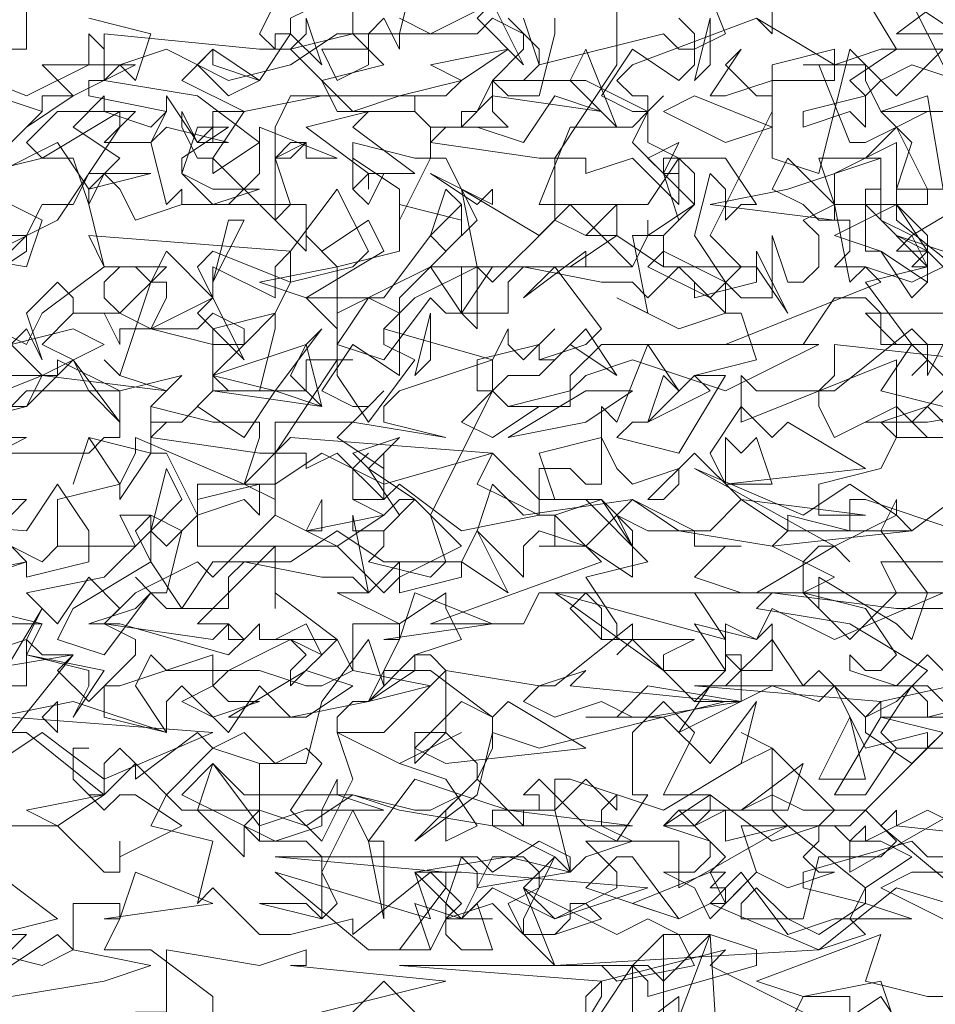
# Model space of a CAD drawing. Header units: millimetres. Extents: x 4234 to 4704, y 1542 to 2004.
# Tile 211 of 256: x 4453.51 to 4459.38, y 1946.09 to 1952.4. Entities that reach past the tile are written whole.
import ezdxf

# ---------------------------------------------------------------- set-up
doc = ezdxf.new("R2010")
doc.units = ezdxf.units.MM
doc.linetypes.add('DASHED', pattern=[19.05, 12.7, -6.35])
doc.layers.add('BOD', color=40, linetype='Continuous')
doc.layers.add('DIMENSIONS', color=7, linetype='Continuous')

# ---------------------------------------------------------------- blocks, each defined once
blk = doc.blocks.new('A$Cf9015526')
at = {"color": 116, "lineweight": 0, "true_color": 0x136734}
for points in [[(2.1097, 0.8217), (1.8876, 0.8883), (1.7766, 0.7995), (1.3991, 0.7773), (1.3102, 0.8661), (1.2436, 0.8439), (1.2658, 0.8661), (1.2214, 0.9105), (1.1104, 0.8217), (1.1104, 0.8439), (1.0215, 0.8217), (0.9771, 0.8217), (0.9105, 0.8883), (0.8883, 0.8661), (0.9105, 0.9549), (0.8217, 0.9771), (0.8439, 1.0215), (0.9105, 1.0882), (0.8883, 1.1104), (0.7995, 1.0437), (0.7995, 1.0659), (0.7773, 1.0882), (0.755, 1.0659), (0.755, 1.0215), (0.644, 1.1104), (0.6218, 1.1104), (0.7106, 1.2214), (0.5774, 1.1992)], [(0.5552, 1.5545), (0.644, 1.5767), (0.6662, 1.6211), (0.5552, 1.6211)], [(1.9986, 1.8876), (1.9098, 1.8876), (1.8876, 1.8876), (1.8876, 1.9542), (1.7988, 1.9098), (1.7988, 1.8654), (1.8876, 1.8654), (1.7988, 1.821), (1.8654, 1.7988), (1.9098, 1.7322), (1.932, 1.7544), (1.932, 1.7988), (1.8876, 1.821), (1.9542, 1.7988)], [(2.0875, 1.71), (1.8654, 1.71), (1.8432, 1.71), (1.8876, 1.6655), (1.9986, 1.6655)], [(2.0209, 1.5545), (1.932, 1.6433), (1.9098, 1.6211), (1.932, 1.6433), (1.932, 1.6655), (1.9098, 1.6877), (1.7988, 1.5989), (1.7766, 1.5989), (1.7766, 1.5767), (1.7988, 1.5323), (1.8876, 1.5767), (1.932, 1.5323), (1.9764, 1.5323)], [(1.9764, 1.3991), (1.8432, 1.4435), (1.821, 1.4435), (1.821, 1.3991), (1.7322, 1.4213), (1.7322, 1.3991), (1.71, 1.3768), (1.7988, 1.3324), (1.7544, 1.3102), (1.821, 1.2436), (1.8876, 1.3102), (1.8654, 1.3546), (1.9764, 1.3546)], [(2.0653, 1.1992), (1.8654, 1.1548), (1.8432, 1.1326), (1.8432, 1.1104), (1.9098, 1.0659), (1.9764, 1.1326)], [(1.9986, 0.9327), (1.932, 0.9327), (1.9098, 0.9549), (1.7544, 0.9105), (1.7544, 0.8883), (1.8432, 0.8661), (1.7766, 0.8217), (1.7322, 0.8439), (1.6877, 0.8439), (1.6655, 0.8439), (1.6655, 0.8661), (1.6877, 0.8883), (1.7322, 0.8439), (1.7544, 0.8439), (1.7766, 0.9327), (1.8654, 0.9327), (1.8876, 0.9549), (1.8432, 0.9993), (1.821, 0.9771), (1.7766, 0.9771), (1.7988, 0.9993), (1.71, 1.0882), (1.71, 0.9993), (1.7322, 0.9771), (1.6433, 0.9549), (1.6433, 0.9993), (1.5989, 0.9771), (1.5767, 0.9993), (1.5989, 0.9771), (1.6211, 0.9993), (1.6211, 1.0215), (1.5545, 1.0215), (1.5989, 1.1104), (1.5545, 1.1548), (1.5101, 1.1104), (1.5101, 1.0215), (1.5323, 1.0215), (1.4879, 0.9549), (1.4435, 0.9771), (1.3768, 1.0437), (1.3546, 1.0215), (1.3768, 1.0215), (1.3768, 0.9993), (1.3546, 0.9993), (1.3546, 0.9771), (1.288, 1.0437), (1.3102, 1.0882), (1.3102, 1.1326), (1.2214, 1.1992), (1.1548, 1.1992), (1.177, 1.2436), (1.177, 1.2658), (1.1104, 1.2658), (1.1104, 1.1992), (1.0882, 1.2436), (1.0215, 1.177), (1.0215, 1.1992), (1.0437, 1.2214), (1.0215, 1.2436), (0.9993, 1.2436), (1.0882, 1.2436), (0.9993, 1.3102), (0.9993, 1.288), (0.9993, 1.3546), (0.9993, 1.3768), (0.8883, 1.2658), (0.9327, 1.2658), (0.9549, 1.2436), (0.9327, 1.2214), (0.7773, 1.2658), (0.755, 1.2658), (0.7328, 1.2658), (0.7995, 1.288), (0.8217, 1.3102), (0.7995, 1.3324), (0.8217, 1.3102), (0.8439, 1.3102), (0.8661, 1.3991), (0.8217, 1.4213), (0.7773, 1.4213), (0.7995, 1.3768), (0.6884, 1.3768), (0.6662, 1.3546), (0.6218, 1.3768), (0.6662, 1.3546), (0.6884, 1.3768), (0.6884, 1.4435), (0.7773, 1.4657), (0.7995, 1.5101), (0.7995, 1.5323), (0.9549, 1.4657), (0.9771, 1.5323), (0.9771, 1.5545), (0.9549, 1.5545), (0.9327, 1.5545), (0.9105, 1.5545), (0.8217, 1.5767), (0.8439, 1.5989), (0.7773, 1.6211), (0.755, 1.6433), (0.7773, 1.6211), (0.8217, 1.7544), (0.8439, 1.7544), (0.8439, 1.7322), (0.8217, 1.6877), (0.9105, 1.6655), (0.9105, 1.6877), (0.9993, 1.71), (0.9549, 1.6655), (0.9327, 1.6655), (0.9105, 1.6655), (0.9105, 1.5989), (1.0437, 1.5989), (1.0437, 1.6433), (1.0659, 1.6433), (1.1104, 1.6433), (1.0882, 1.6433), (1.0882, 1.6211), (1.1326, 1.5545), (1.1992, 1.6433), (1.1548, 1.6655), (1.1548, 1.6877), (1.177, 1.71), (1.1326, 1.7322), (1.0882, 1.6655), (1.0882, 1.6877), (1.0437, 1.7322), (1.1548, 1.7322), (1.2214, 1.821), (1.2436, 1.7988), (1.288, 1.8432), (1.2436, 1.932), (1.2214, 1.932), (1.177, 1.8432), (1.177, 1.8876), (1.1104, 1.932), (1.1104, 1.8876), (1.1104, 1.9542), (1.1992, 1.932), (1.2214, 1.932), (1.2214, 1.9764), (1.1992, 1.9986), (1.2214, 1.9764), (1.2658, 1.9764), (1.2436, 1.9764), (1.2214, 1.9542), (1.3768, 1.932), (1.3991, 1.932), (1.4879, 2.0653), (1.4879, 2.1985)], [(1.71, 2.1985), (1.71, 2.1097), (1.6877, 2.1319)], [(1.5767, 2.1319), (1.5989, 2.1097), (1.5989, 2.0653), (1.5767, 2.0431), (1.5101, 2.0875), (1.4657, 2.0209), (1.5101, 1.9986), (1.5323, 1.9986), (1.5545, 2.0209), (1.5323, 1.9986), (1.5101, 1.9542), (1.5545, 1.9098), (1.5767, 1.9098), (1.5545, 1.9098), (1.5545, 1.932), (1.5767, 1.932), (1.5767, 1.8654), (1.5101, 1.932), (1.4435, 1.9098), (1.4435, 1.932), (1.4213, 1.932), (1.3991, 1.932), (1.3991, 1.8432), (1.4435, 1.821), (1.4879, 1.8654), (1.4879, 1.821), (1.4657, 1.821), (1.4435, 1.821), (1.3991, 1.8432), (1.3102, 1.7544), (1.288, 1.7766), (1.1992, 1.7322), (1.1548, 1.6877), (1.3102, 1.6433), (1.3324, 1.6877), (1.3324, 1.6655), (1.3546, 1.6433), (1.3991, 1.6877), (1.3768, 1.6655), (1.3768, 1.6433), (1.3991, 1.6433), (1.4435, 1.6877), (1.4879, 1.6211), (1.4213, 1.6655), (1.3768, 1.6211), (1.3324, 1.6211), (1.3102, 1.5989), (1.3324, 1.5767), (1.3768, 1.5767), (1.3102, 1.5323), (1.2658, 1.5545), (1.3102, 1.5989), (1.3102, 1.6433), (1.177, 1.5989), (1.1548, 1.5767), (1.1548, 1.5545), (1.2436, 1.5323), (1.1104, 1.5545), (0.9993, 1.5545), (0.9993, 1.4435), (0.9549, 1.4657), (0.8883, 1.4657), (0.8883, 1.3768), (1.0882, 1.3768), (1.1548, 1.3102), (1.177, 1.3324), (1.177, 1.3546), (1.177, 1.3324), (1.2658, 1.3768), (1.1992, 1.4435), (1.177, 1.4435), (1.1548, 1.4213), (1.1104, 1.4435), (1.1104, 1.4879), (1.1326, 1.5101), (1.1104, 1.4879), (1.1104, 1.4435), (1.1326, 1.4435), (1.1548, 1.4435), (1.177, 1.4657), (1.2658, 1.3991), (1.3768, 1.4213), (1.3768, 1.4879), (1.4213, 1.4879), (1.4435, 1.4657), (1.4657, 1.4657), (1.4657, 1.5767), (1.4879, 1.5545), (1.5323, 1.6655), (1.5767, 1.5989), (1.5545, 1.6211), (1.5323, 1.5545), (1.5101, 1.5545), (1.4879, 1.5323), (1.5767, 1.5101), (1.6433, 1.6211), (1.6211, 1.6211), (1.5989, 1.6211), (1.6877, 1.6433), (1.6655, 1.71), (1.6433, 1.71), (1.5767, 1.6877), (1.4879, 1.7322), (1.5323, 1.71), (1.5101, 1.821), (1.5545, 1.821), (1.5545, 1.7988), (1.5323, 1.7766), (1.6211, 1.7322), (1.6655, 1.7766), (1.6211, 1.821), (1.71, 1.9986), (1.71, 2.0209), (1.71, 2.0653), (1.7988, 2.0875), (1.7988, 2.0653), (1.8654, 2.0875), (1.8876, 2.0875), (1.821, 2.1985)], [(1.9764, 2.1763), (1.8876, 2.1097), (1.9764, 2.1097), (1.9986, 2.1319)], [(1.9542, 2.0875), (1.932, 2.0653), (1.8876, 2.0209), (1.821, 2.0875), (1.7766, 1.9098), (1.71, 1.932), (1.71, 2.0431), (1.6433, 2.0209), (1.6211, 2.0209), (1.6655, 2.0875), (1.6433, 2.0653), (1.6877, 2.0209), (1.71, 2.0209), (1.71, 2.0431), (1.7988, 2.0431), (1.7988, 2.0653), (1.6877, 2.1319), (1.5101, 2.0653), (1.4879, 2.0431), (1.5101, 2.0209), (1.5323, 2.0209), (1.5323, 1.9542), (1.5767, 1.932), (1.6433, 1.932), (1.6877, 1.8654), (1.6655, 1.8654), (1.6433, 1.8432), (1.6433, 1.8876), (1.6211, 1.9098), (1.5989, 1.821), (1.6433, 1.7544), (1.6655, 1.7322), (1.71, 1.7322), (1.71, 1.821), (1.7322, 1.7544), (1.7544, 1.7544), (1.7766, 1.7766), (1.7766, 1.821), (1.7544, 1.8432), (1.7988, 1.8654), (1.821, 1.7544), (1.8432, 1.7766), (1.9098, 1.7544), (1.9542, 1.7766), (1.932, 1.7988), (1.8876, 1.7988), (1.9098, 1.821), (1.8654, 1.8432), (1.8654, 1.932), (1.8432, 1.932), (1.8876, 1.9764), (1.8654, 1.9986), (1.9542, 1.9986), (1.932, 1.9986), (1.8876, 1.9764), (1.9098, 1.9542), (1.8876, 1.8876), (1.8876, 1.8432), (1.9986, 1.7544)], [(1.9542, 1.6655), (1.932, 1.6211), (1.932, 1.6433), (1.9098, 1.6655), (1.8654, 1.5989), (1.9542, 1.5767)], [(1.9764, 1.5323), (1.932, 1.5767), (1.8654, 1.5545), (1.8876, 1.5323), (1.8654, 1.4879), (1.7766, 1.4657), (1.7766, 1.4435), (1.7766, 1.4213), (1.8432, 1.4213), (1.6655, 1.4435), (1.5989, 1.5101), (1.5323, 1.4435), (1.5545, 1.4435), (1.5767, 1.4657), (1.5767, 1.4879), (1.5101, 1.4657), (1.4879, 1.4879), (1.4657, 1.5323), (1.3768, 1.5101), (1.3991, 1.4435), (1.4657, 1.4435), (1.3991, 1.4213), (1.4435, 1.3768), (1.5101, 1.3324), (1.5101, 1.3768), (1.4879, 1.4213), (1.5323, 1.3991), (1.5989, 1.3991), (1.5989, 1.3768), (1.6655, 1.3768), (1.6433, 1.3768), (1.5989, 1.3324), (1.6655, 1.3102), (1.4435, 1.3102), (1.4213, 1.288), (1.4657, 1.2436), (1.5989, 1.2436), (1.5545, 1.2214), (1.5545, 1.1992), (1.5989, 1.1548), (1.6433, 1.1992), (1.6433, 1.2214), (1.6655, 1.2214), (1.6655, 1.1548), (1.5989, 1.1548), (1.5101, 1.2436), (1.4879, 1.2214), (1.5101, 1.2436), (1.5101, 1.2658), (1.3991, 1.177), (1.3768, 1.177), (1.3546, 1.1548), (1.3991, 1.1326), (1.4657, 1.1548), (1.5101, 1.1326), (1.5545, 1.1326), (1.6211, 1.0659), (1.6877, 1.1548), (1.6655, 1.0659), (1.5545, 0.9993), (1.4213, 1.0437), (1.3991, 1.0437), (1.3991, 0.9993), (1.3102, 0.9993), (1.3102, 0.9771), (1.3991, 0.9327), (1.3546, 0.8883), (1.3991, 0.8439), (1.4879, 0.8883), (1.4879, 0.9105), (1.4435, 0.9549), (1.5767, 0.9549), (1.5767, 0.9105), (1.5767, 0.8883), (1.7322, 0.9771), (1.8432, 0.8883), (1.9098, 0.9327), (1.8654, 0.9549), (1.8432, 0.9549), (1.821, 0.9549), (1.8432, 0.9771), (1.8432, 0.9549), (1.932, 0.9993), (2.0209, 0.9549)], [(1.9542, 1.0882), (1.932, 1.0882), (1.9542, 1.1104), (1.8654, 1.1326), (2.0209, 1.1326), (1.932, 1.2214), (1.8876, 1.177), (1.821, 1.1992), (1.821, 1.2214), (1.8432, 1.1992), (1.8654, 1.1992), (1.8876, 1.2214), (1.8432, 1.288), (1.7544, 1.3102), (1.71, 1.3102), (1.6877, 1.3102), (1.7988, 1.3768), (1.821, 1.3546), (1.7988, 1.3768), (1.7766, 1.3768), (1.7544, 1.3546), (1.7544, 1.3102), (1.7766, 1.288), (1.7766, 1.3102), (1.7766, 1.3324), (1.8876, 1.2658), (1.9098, 1.2436), (1.932, 1.3102), (1.8654, 1.3991), (1.8876, 1.4435), (1.8876, 1.4213), (1.9098, 1.3991), (1.9986, 1.4657)], [(1.8876, 0.6884), (1.8654, 0.755), (1.7544, 0.7328), (1.7322, 0.6884)], [(1.7544, 0.7106), (1.6211, 0.7773), (1.6433, 0.7995), (1.4657, 0.755), (1.4435, 0.7328), (1.4435, 0.7106)], [(1.4879, 0.6662), (1.5767, 0.7328), (1.5767, 0.7106)], [(1.1992, 0.7106), (1.1548, 0.755), (1.1104, 0.7106)], [(0.9105, 0.6884), (0.9105, 0.7328), (0.8217, 0.7995), (0.755, 0.7995), (0.7773, 0.8439), (0.7773, 0.8661), (0.7106, 0.8661), (0.7106, 0.7995), (0.6884, 0.8217), (0.6218, 0.7773)], [(0.6218, 0.7995), (0.644, 0.8217), (0.6218, 0.8217)], [(0.5996, 0.8217), (0.6884, 0.8439), (0.5996, 0.9105)], [(0.533, 1.177), (0.644, 1.177), (0.644, 1.2436), (0.6662, 1.2214), (0.7106, 1.2214), (0.6884, 1.1992), (0.7328, 1.1548), (0.7995, 1.2214), (0.7995, 1.2436), (0.755, 1.2658), (0.7773, 1.288), (0.7328, 1.3324), (0.6884, 1.2658), (0.644, 1.3102), (0.755, 1.3324), (0.8217, 1.3991), (0.8439, 1.3768), (0.8883, 1.4213), (0.8439, 1.5101), (0.8217, 1.5101), (0.7773, 1.4435), (0.7773, 1.4657), (0.7328, 1.5323), (0.7106, 1.4657), (0.7328, 1.5323), (0.8217, 1.5101), (0.8217, 1.5545), (0.8217, 1.5767), (0.8217, 1.5545), (0.8661, 1.5545), (0.8439, 1.5545), (0.8217, 1.5323), (0.9771, 1.5101), (0.9993, 1.5101), (1.0882, 1.6433), (1.0882, 1.7766), (1.177, 1.7988), (1.177, 1.8654), (1.2658, 1.8432), (1.2658, 1.8654), (1.2658, 1.821), (1.2214, 1.7766), (1.288, 1.7766), (1.288, 1.6877), (1.2658, 1.71), (1.2658, 1.7766), (1.2436, 1.7766), (1.2214, 1.7766), (1.177, 1.7322), (1.177, 1.71), (1.177, 1.6877), (1.177, 1.6433), (1.177, 1.6211), (1.1104, 1.6655), (1.0659, 1.5989), (1.1104, 1.5767), (1.1326, 1.5767), (1.1548, 1.5989), (1.1326, 1.5767), (1.0882, 1.5323), (1.1548, 1.4879), (1.1548, 1.5101), (1.1548, 1.4435), (1.0882, 1.5101), (1.0437, 1.4879), (1.0437, 1.5101), (1.0215, 1.5101), (0.9993, 1.5101), (0.9993, 1.4213), (1.0437, 1.3991), (1.0659, 1.4435), (1.0659, 1.4213), (1.0659, 1.3991), (1.0437, 1.3991), (0.9993, 1.4213), (0.9105, 1.3324), (0.8883, 1.3546), (0.7995, 1.3102), (0.755, 1.2658), (0.9105, 1.2436), (0.9327, 1.2658), (0.9327, 1.2436), (0.9549, 1.2436), (0.9771, 1.2658), (0.9771, 1.2436), (0.9993, 1.2436), (1.0437, 1.2658), (1.0659, 1.2214), (1.0215, 1.2436), (0.9771, 1.2214), (0.9327, 1.1992), (0.9105, 1.177), (0.9327, 1.1548), (0.9771, 1.1548), (0.9105, 1.1326), (0.8661, 1.1548), (0.9105, 1.177), (0.9105, 1.2214), (0.7773, 1.177), (0.755, 1.177), (0.755, 1.1326), (0.8439, 1.1104), (0.7106, 1.1548), (0.5996, 1.1326)], [(0.4886, 0.9771), (0.6884, 0.9771), (0.755, 0.9105), (0.7773, 0.9105), (0.7773, 0.9549), (0.7773, 0.9327), (0.8661, 0.9771), (0.7995, 1.0215), (0.7773, 1.0215), (0.755, 0.9993), (0.7106, 1.0437), (0.7106, 1.0882), (0.7328, 1.0882), (0.7106, 1.0882), (0.7106, 1.0437), (0.7328, 1.0215), (0.755, 1.0215), (0.7995, 1.0659), (0.8661, 0.9993), (0.9771, 0.9993), (0.9771, 1.0659), (1.0215, 1.0659), (1.0437, 1.0659), (1.0659, 1.1548), (1.1326, 1.2436), (1.1548, 1.177), (1.1548, 1.1992), (1.1326, 1.1548), (1.1104, 1.1548), (1.0882, 1.1326), (1.0882, 1.1104), (1.1548, 1.1104), (1.2436, 1.1992), (1.2214, 1.2214), (1.1992, 1.2214), (1.2658, 1.2436), (1.2436, 1.288), (1.2436, 1.3102), (1.177, 1.2658), (1.0882, 1.3102), (1.1326, 1.3102), (1.1104, 1.4213), (1.1104, 1.3991), (1.1548, 1.3991), (1.1548, 1.3768), (1.1326, 1.3546), (1.2214, 1.3324), (1.2436, 1.3546), (1.2214, 1.4213), (1.3102, 1.5989), (1.288, 1.5989), (1.288, 1.6433), (1.3768, 1.6655), (1.3768, 1.6433), (1.4435, 1.6655), (1.4657, 1.6877), (1.3991, 1.7766), (1.3546, 1.7322), (1.4435, 1.7988), (1.4435, 1.7766), (1.5101, 1.7766), (1.5323, 1.821), (1.5323, 1.8432), (1.5323, 1.821), (1.5989, 1.8654), (1.5989, 1.9098), (1.5767, 1.932), (1.5323, 1.8654), (1.4879, 1.8654), (1.4657, 1.8654), (1.3768, 1.8654), (1.4213, 1.9764), (1.5101, 1.9764), (1.5323, 1.9986), (1.4435, 2.0431), (1.3324, 2.0431), (1.3102, 2.0431), (1.3102, 1.9986), (1.3324, 1.9764), (1.2658, 1.9764), (1.2658, 1.9986), (1.288, 1.9986), (1.3102, 2.0431), (1.3546, 2.0431), (1.3768, 2.0653), (1.3768, 2.0875), (1.3324, 2.1319)], [(1.3546, 2.1319), (1.3768, 2.0653), (1.5545, 2.1097), (1.5767, 2.0875), (1.5989, 2.0875), (1.6433, 2.1097), (1.5989, 2.2207)], [(1.177, 2.1319), (1.2214, 2.1097), (1.3102, 2.1541)], [(1.3991, 2.1319), (1.3991, 2.1097), (1.3768, 2.0209), (1.3324, 2.0209), (1.3102, 2.0431), (1.3546, 2.0875), (1.3546, 2.1097), (1.3102, 2.1319), (1.288, 2.1097), (1.177, 2.1097), (1.177, 2.0875), (1.1548, 2.1319), (1.1326, 2.1097), (1.1104, 2.1097), (1.1104, 2.1541)], [(1.0437, 2.1319), (1.0659, 2.0653), (1.0215, 2.1097), (0.9771, 2.0431), (0.9105, 2.0875), (0.8661, 2.0431), (0.9549, 1.9986), (1.0659, 2.0209), (1.2436, 2.0209), (1.2658, 2.0431), (1.177, 2.0209), (1.0215, 2.0209), (0.9993, 1.9764), (0.9993, 1.9542), (0.9993, 1.932), (1.0215, 1.932), (1.0437, 1.9542), (0.9993, 1.932), (0.9993, 1.8654), (0.9993, 1.8432), (0.9105, 1.932), (0.9105, 1.9098), (0.9771, 1.9542), (0.8883, 2.0209), (0.755, 2.0431), (0.7773, 2.0653), (0.7995, 2.0431), (0.8217, 2.1097), (0.7328, 2.1319)], [(1.1992, 2.1985), (1.177, 2.1097), (1.0882, 2.1097), (1.0215, 2.0653), (0.9327, 2.0431), (0.8439, 2.0875), (0.7773, 2.0653), (0.755, 2.0653), (0.755, 2.1097), (0.9771, 2.0875), (1.0215, 2.0875), (1.0437, 2.1097), (1.0437, 2.1319)], [(0.533, 2.0653), (0.644, 2.0209), (0.7328, 2.0653), (0.7328, 2.1097), (0.755, 2.0875), (0.755, 2.0431), (0.7328, 2.0431), (0.7328, 2.0209), (0.8439, 1.9986), (0.8217, 1.9764), (0.755, 1.9986), (0.6884, 1.9986), (0.644, 1.9542), (0.6662, 1.932), (0.5774, 1.9098)], [(0.6218, 1.9542), (0.6662, 1.9986), (0.533, 2.0431)], [(2.0209, 1.8876), (1.9098, 1.821), (1.932, 1.7766), (1.932, 1.7544), (1.8654, 1.7988), (1.8432, 1.7988), (1.8432, 1.8876), (1.8654, 1.8876), (1.8654, 1.8654), (1.932, 1.8654), (1.932, 1.8876), (1.8876, 1.9764), (1.8432, 1.9542), (1.821, 1.9542), (1.7766, 2.0653), (1.7544, 2.0653), (1.8432, 2.0653), (1.8432, 2.0431), (1.8654, 1.9986), (1.932, 2.0209), (1.9542, 1.8876)], [(0.5552, 1.5767), (0.6662, 1.6211), (0.8439, 1.5989), (0.8661, 1.6211), (0.7773, 1.5989), (0.644, 1.5989), (0.5996, 1.5545)], [(0.6218, 1.5323), (0.644, 1.5323), (0.5996, 1.5101)], [(0.5108, 1.7988), (0.644, 1.7766), (0.6662, 1.8432), (0.5774, 1.8876)], [(0.5996, 1.9098), (0.6884, 1.9542), (0.7328, 1.8876), (0.7773, 1.932), (0.7106, 1.9764), (0.755, 2.0209), (0.755, 1.9986), (0.7995, 1.9986), (0.755, 1.9542), (0.8217, 1.9542), (0.8439, 1.9986), (0.8439, 2.0209), (0.8883, 1.9542), (0.9105, 1.9764), (0.8883, 1.9542), (0.9327, 1.9542), (0.8439, 1.9764), (0.8217, 1.9542), (0.8439, 1.8654), (0.8661, 1.8876), (0.8661, 1.8654), (0.9327, 1.8654), (0.9771, 1.9098), (0.9771, 1.9764), (1.0882, 1.932), (1.0437, 1.932), (1.0437, 1.9542), (1.0215, 1.9542), (0.9993, 1.932), (1.0215, 1.8654), (1.0437, 1.8654), (1.0437, 1.7988), (0.9993, 1.8432), (1.0215, 1.8654), (0.8661, 1.8654), (0.7995, 1.8432), (0.7773, 1.8876), (0.755, 1.9098), (0.7328, 1.8654), (0.755, 1.7766), (0.8439, 1.7766), (0.7773, 1.71), (0.8217, 1.6877), (0.9105, 1.7322), (0.8883, 1.7766), (0.9105, 1.7988), (1.0215, 1.7544), (0.9993, 1.71), (0.9993, 1.6877), (0.9771, 1.5989), (0.9327, 1.5989), (0.9105, 1.6211), (0.9549, 1.6655), (0.9549, 1.6877), (0.9105, 1.71), (0.8883, 1.6877), (0.7773, 1.6877), (0.7773, 1.6655), (0.755, 1.71), (0.7328, 1.71), (0.7106, 1.71), (0.7106, 1.7322), (0.6884, 1.7544), (0.644, 1.71), (0.6662, 1.6433), (0.644, 1.6877), (0.5774, 1.6211)], [(0.5996, 1.5767), (0.644, 1.5767), (0.6884, 1.6211), (0.5552, 1.6211)], [(0.5108, 1.7322), (0.644, 1.6655), (0.6662, 1.71), (0.755, 1.7766), (0.7328, 1.821), (1.0215, 1.7988), (1.0882, 1.8876), (1.1326, 1.7988), (1.1104, 1.7766), (1.0215, 1.7544), (1.0215, 1.7766), (1.0215, 1.7988), (0.9993, 1.7766), (0.9993, 1.7322), (0.9105, 1.7766), (0.9105, 1.7544), (0.9105, 1.7322), (0.8439, 1.7988), (0.8217, 1.7544), (0.7995, 1.7766), (0.7773, 1.7766), (0.755, 1.7544), (0.755, 1.7322), (0.7773, 1.71), (0.7106, 1.71), (0.6662, 1.6655), (0.7106, 1.6433), (0.7773, 1.5545), (0.7773, 1.5323), (0.755, 1.5323), (0.7328, 1.5101), (0.533, 1.5101)], [(0.3553, 1.4213), (0.644, 1.3991), (0.6884, 1.4657), (0.7328, 1.3991), (0.7328, 1.3546), (0.644, 1.3324), (0.644, 1.3546), (0.6218, 1.3768)], [(1.9764, 0.9993), (1.821, 0.9105), (1.821, 0.9549), (1.7988, 0.9771), (1.6655, 0.9771), (1.6877, 0.9105), (1.6433, 0.8661), (1.6211, 0.9105), (1.6433, 0.9327), (1.5989, 0.9771), (1.5545, 0.9771), (1.5767, 0.9993), (1.6655, 0.9993), (1.71, 1.0215), (1.7544, 0.9993), (1.8432, 0.9993), (1.932, 1.0882), (1.932, 1.1104), (1.8432, 1.0882), (1.7988, 1.177), (1.7766, 1.1548), (1.71, 1.177), (1.5767, 1.1104), (1.6211, 1.177), (1.6433, 1.177), (1.71, 1.2436), (1.7544, 1.177), (1.7766, 1.1992), (1.8432, 1.1326), (1.8876, 1.1548), (1.932, 1.1992), (1.821, 1.2658), (1.6877, 1.288), (1.71, 1.3102), (1.8876, 1.288), (1.9764, 1.288)], [(1.9098, 0.6662), (1.8654, 0.7328), (1.7988, 0.6884)], [(1.821, 0.7106), (1.821, 0.7328), (1.7544, 0.7328), (1.6877, 0.755), (1.8654, 0.8217), (1.8432, 0.755), (1.932, 0.7328), (1.9542, 0.7328), (1.9764, 0.6884), (2.0209, 0.7328), (2.1097, 0.7328), (2.0431, 0.7328), (2.0209, 0.7106)]]:
    blk.add_lwpolyline(points, dxfattribs=at)
for points in [[(0.644, 2.1985), (0.644, 2.1097), (0.644, 2.0875), (0.5996, 2.0875), (0.5774, 2.1541), (0.5996, 2.1319), (0.644, 2.1985), (0.6884, 2.1985)], [(1.0437, 2.1763), (1.0659, 2.1763), (1.0659, 2.1541), (1.0215, 2.1319), (1.0215, 2.1097), (0.9993, 2.1097), (0.9993, 2.0875), (0.9771, 2.1097), (0.9993, 2.1541), (0.9549, 2.1763), (0.9993, 2.1541), (0.9993, 2.1985), (0.9993, 2.1763)], [(1.288, 2.1319), (1.3102, 2.1541), (1.3546, 2.0653)], [(2.0431, 2.0653), (1.9098, 2.1541), (1.9542, 2.0653)], [(1.6211, 2.0653), (1.5989, 2.0431), (1.6211, 2.1319)], [(1.0659, 2.0431), (1.0215, 2.0875), (1.1104, 2.1097), (1.1548, 2.0653)], [(1.1326, 2.0875), (1.1326, 2.0653), (1.0882, 2.0431), (1.0659, 2.0875), (1.1326, 2.0875), (1.1326, 2.1097)], [(0.9771, 2.0431), (0.9327, 2.0209), (0.8883, 2.0653), (0.9105, 2.0875), (0.9105, 2.0653)], [(1.2658, 2.0431), (1.2214, 2.0653), (1.3324, 2.0875)], [(1.4213, 2.0431), (1.4435, 2.0875), (1.4879, 1.9764)], [(2.0431, 2.0209), (1.9098, 2.0653), (1.8654, 2.0431), (1.8432, 2.0209), (1.8432, 1.9764), (1.821, 1.9986), (1.7544, 1.9764), (1.7544, 1.9986), (1.8432, 2.0209), (1.821, 2.0431), (1.8876, 2.0875), (2.1985, 2.0875)], [(0.7106, 2.0209), (0.644, 1.9764), (0.6662, 1.9986), (0.6662, 2.0209), (0.7106, 2.0209), (0.6662, 2.0653), (0.7995, 2.0653)], [(1.177, 2.0209), (1.1992, 2.0209), (1.1992, 1.9986), (1.0882, 1.9986), (1.0659, 2.0431), (1.1104, 1.9986)], [(1.3991, 2.0209), (1.3546, 1.9542), (1.288, 1.9764), (1.2658, 1.9764), (1.3102, 2.0209), (1.4657, 1.9986)], [(1.6433, 1.9542), (1.5545, 1.9986), (1.5989, 2.0209), (1.71, 1.9764)], [(0.7328, 1.9098), (0.8217, 1.9098), (0.7328, 1.8876), (0.7328, 1.8654), (0.7106, 1.932), (0.6662, 1.932), (0.7773, 1.9986), (0.7773, 1.9764)], [(0.9105, 1.9542), (0.9105, 1.9986), (0.9327, 1.9986), (0.9549, 1.9986), (0.9105, 1.932), (0.8883, 1.932), (0.8661, 1.9764), (0.8661, 1.9986), (0.8883, 1.9542)], [(1.1992, 1.9098), (1.1326, 1.9098), (1.1326, 1.8876), (1.1326, 1.9098), (1.0437, 1.9764), (1.1326, 1.9986), (1.1104, 1.9764)], [(0.8661, 1.932), (0.8661, 1.9098), (0.9105, 1.8876), (0.9771, 1.8876), (0.9105, 1.8654), (0.8661, 1.9098), (0.8883, 1.9764), (0.9327, 1.9764)], [(1.5989, 1.8654), (1.5545, 1.821), (1.5767, 1.8432), (1.5545, 1.9098), (1.5323, 1.932), (1.5767, 1.9542), (1.5545, 1.9098)], [(1.7988, 1.8432), (1.6211, 1.8654), (1.7322, 1.8876), (1.8654, 1.932), (1.7766, 1.932), (1.7988, 1.8654)], [(1.8432, 1.8654), (1.932, 1.7766), (1.8432, 1.7544), (1.9098, 1.6655), (1.8654, 1.6655), (1.8654, 1.71), (1.8432, 1.7322), (1.7988, 1.7322), (1.7544, 1.6655), (1.6433, 1.6655), (1.8654, 1.7544), (1.8432, 1.7766), (1.7988, 1.7766), (1.821, 1.7988), (1.821, 1.8432), (1.7766, 1.8432), (1.7544, 1.8654), (1.71, 1.8876), (1.7322, 1.932), (1.7988, 1.8654)], [(0.5996, 1.7988), (0.6218, 1.7544), (0.5108, 1.821), (0.5108, 1.8432), (0.533, 1.8876), (0.5996, 1.821), (0.644, 1.821), (0.6662, 1.8654), (0.7106, 1.8654), (0.7328, 1.9098), (0.6884, 1.8432)], [(1.1326, 1.8654), (1.1104, 1.8876), (1.1326, 1.9098), (1.1548, 1.9098)], [(1.3102, 1.8876), (1.3102, 1.8654), (1.2214, 1.9098), (1.288, 1.8654)], [(1.2214, 1.821), (1.2436, 1.8876), (1.2658, 1.8654)], [(1.4213, 1.8654), (1.4657, 1.821), (1.5101, 1.7766), (1.3768, 1.7766), (1.3546, 1.7766), (1.288, 1.7766), (1.2658, 1.8876), (1.3768, 1.821)], [(1.932, 1.7766), (1.9098, 1.7766), (1.932, 1.7988), (1.8876, 1.8654), (1.932, 1.821)], [(0.9105, 1.7544), (0.9327, 1.8432), (0.9549, 1.8432)], [(1.0437, 1.7322), (0.9771, 1.7544), (1.0882, 1.7766), (1.0437, 1.821), (1.0659, 1.7988), (1.1326, 1.8432), (1.1548, 1.7988)], [(0.5774, 1.7544), (0.644, 1.821), (0.644, 1.7988)], [(1.6877, 1.7766), (1.6877, 1.7544), (1.5989, 1.7322), (1.5989, 1.7544), (1.5767, 1.7766), (1.5323, 1.7322), (1.5101, 1.7544), (1.4657, 1.7544), (1.3546, 1.7766), (1.3324, 1.7544), (1.3324, 1.71), (1.2436, 1.71), (1.2214, 1.7322), (1.1548, 1.6433), (1.0882, 1.6655), (1.0882, 1.71), (1.2214, 1.7766), (1.2658, 1.71), (1.3102, 1.7766), (1.4213, 1.7766), (1.4879, 1.821), (1.5545, 1.7766)], [(1.6433, 1.71), (1.5989, 1.7544), (1.5767, 1.7766), (1.5545, 1.7766), (1.5545, 1.7988), (1.6433, 1.7544)], [(1.6877, 1.7766), (1.6877, 1.7988), (1.7322, 1.71)], [(0.8883, 1.71), (0.9105, 1.7322), (0.9549, 1.6433)], [(1.2214, 1.6433), (1.1992, 1.6211), (1.2214, 1.71)], [(1.9986, 1.5989), (2.0209, 1.5767), (1.9986, 1.5545), (2.0875, 1.4657), (1.9986, 1.4213), (2.0431, 1.4657), (1.9542, 1.5323), (1.8876, 1.5323), (1.8876, 1.6433), (1.6655, 1.5545), (1.6655, 1.5767), (1.6655, 1.5989), (1.6655, 1.6211), (1.6877, 1.5989), (1.7766, 1.5989), (1.7988, 1.6211), (1.7988, 1.6655), (1.9986, 1.6433), (2.0653, 1.71), (2.0875, 1.6877)], [(0.6662, 1.6211), (0.6218, 1.6655), (0.7106, 1.6877), (0.755, 1.6655)], [(0.9105, 1.6211), (1.0437, 1.6655), (1.0659, 1.6877), (0.9993, 1.5989)], [(1.0215, 1.6211), (1.0437, 1.6655), (1.0659, 1.5767)], [(1.6433, 1.5989), (1.5101, 1.6433), (1.4435, 1.6211), (1.4213, 1.5989), (1.4213, 1.5767), (1.3324, 1.5767), (1.4213, 1.5989), (1.4213, 1.6211), (1.4657, 1.6655), (1.7766, 1.6655)], [(0.7773, 1.5545), (0.7328, 1.5989), (0.7106, 1.6433), (0.6884, 1.6211), (0.6884, 1.6433), (0.7773, 1.5989)], [(1.5323, 1.5545), (1.5989, 1.6211), (1.6211, 1.5989)], [(0.9993, 1.5989), (0.9549, 1.5323), (0.8883, 1.5767), (0.8661, 1.5545), (0.9105, 1.5989), (1.0659, 1.5767)], [(1.4435, 1.5545), (1.3324, 1.5323), (1.4435, 1.5989), (1.5101, 1.5989)], [(1.932, 1.5545), (1.8432, 1.5545), (1.9098, 1.5545), (1.9542, 1.5989), (2.0653, 1.5767)], [(1.7322, 1.5545), (1.8432, 1.4879), (1.6433, 1.4657), (1.6211, 1.5101), (1.6655, 1.5767), (1.71, 1.5323)], [(1.1548, 1.4657), (1.0659, 1.5101), (0.9993, 1.4657), (0.9771, 1.4657), (0.9771, 1.4213), (0.9549, 1.4435), (0.8883, 1.4213), (0.8883, 1.4435), (0.9771, 1.4657), (0.9549, 1.4657), (1.0215, 1.5323), (1.3102, 1.5101)], [(1.1992, 1.4435), (1.1548, 1.3991), (1.177, 1.4213), (1.1326, 1.4879), (1.1104, 1.5101), (1.177, 1.5323), (1.1326, 1.4879)], [(1.6877, 1.5323), (1.71, 1.4657), (1.6433, 1.4657), (1.6433, 1.4879), (1.6433, 1.5323), (1.6655, 1.5101)], [(1.4435, 1.4435), (1.5323, 1.3546), (1.4435, 1.3324), (1.4879, 1.2658), (1.4879, 1.2436), (1.4657, 1.2436), (1.4657, 1.288), (1.4435, 1.3102), (1.3768, 1.3102), (1.3546, 1.2658), (1.2214, 1.2658), (1.4657, 1.3546), (1.4435, 1.3768), (1.3768, 1.3768), (1.3991, 1.3768), (1.3991, 1.4213), (1.3768, 1.4213), (1.3324, 1.4435), (1.288, 1.4657), (1.3102, 1.5101), (1.3768, 1.4435)], [(0.8217, 1.3991), (0.8439, 1.4879), (0.8661, 1.4435)], [(1.7988, 1.3768), (1.5989, 1.4879), (1.7544, 1.4213), (1.821, 1.4657), (1.8876, 1.4213)], [(0.644, 1.4435), (0.6218, 1.4213), (0.6218, 1.4435), (0.5996, 1.4435), (0.5996, 1.3991), (0.5774, 1.4213), (0.5108, 1.3546), (0.533, 1.3324), (0.644, 1.3546), (0.5108, 1.3102), (0.5108, 1.4213), (0.5108, 1.3991), (0.5108, 1.3768), (0.5108, 1.3546), (0.5774, 1.4657), (0.6218, 1.4435)], [(1.5101, 1.4435), (1.5989, 1.3991), (1.6211, 1.3991), (1.6655, 1.4435), (1.7322, 1.3991), (1.9098, 1.3991), (1.71, 1.3768), (1.5767, 1.3991), (1.5101, 1.4435), (1.4435, 1.3768), (1.3768, 1.3991), (1.3546, 1.3768), (1.3546, 1.3324), (1.288, 1.3991), (1.3102, 1.4657), (1.3546, 1.4213)], [(1.5101, 1.3546), (1.5101, 1.3768), (1.4657, 1.4435), (1.5101, 1.3991)], [(0.8217, 1.3546), (0.7995, 1.3991), (0.8217, 1.4213)], [(1.0882, 1.3768), (1.0437, 1.3991), (1.1548, 1.4213)], [(1.2658, 1.3546), (1.2658, 1.3324), (1.177, 1.3102), (1.177, 1.3324), (1.177, 1.3546), (1.1326, 1.3102), (1.1104, 1.3324), (1.0659, 1.3324), (0.9549, 1.3546), (0.9327, 1.3324), (0.9327, 1.288), (0.8439, 1.288), (0.8217, 1.3102), (0.755, 1.2214), (0.6884, 1.2436), (0.7106, 1.288), (0.8217, 1.3546), (0.8661, 1.288), (0.9105, 1.3546), (1.0215, 1.3546), (1.0882, 1.3991), (1.1548, 1.3546)], [(1.2658, 1.3546), (1.288, 1.3991), (1.3324, 1.3102)], [(1.1548, 1.2436), (1.177, 1.2436), (1.1992, 1.3102), (1.3102, 1.2658)], [(1.7988, 1.2436), (1.71, 1.288), (1.6877, 1.2436), (1.5989, 1.2658), (1.6433, 1.1992), (1.6211, 1.1992), (1.5545, 1.1992), (1.3991, 1.3102), (1.6433, 1.2436), (1.5989, 1.3102), (1.6877, 1.3102), (1.9542, 1.3102)], [(0.5108, 1.1992), (0.644, 1.2436), (0.6662, 1.288), (0.5996, 1.177)], [(0.5774, 1.2658), (0.5774, 1.288), (0.6662, 1.2658)], [(0.755, 1.1992), (0.7106, 1.1326), (0.7328, 1.177), (0.7328, 1.1992), (0.644, 1.2214), (0.6662, 1.2658), (0.644, 1.2214)], [(1.71, 1.2658), (1.71, 1.1992), (1.6655, 1.1992), (1.6433, 1.2214), (1.6433, 1.2658), (1.6877, 1.2436)], [(0.9771, 1.1992), (1.0437, 1.177), (1.0659, 1.177), (1.1104, 1.1992), (1.2214, 1.177), (1.1326, 1.1548), (1.0215, 1.1326), (0.9771, 1.177), (0.9327, 1.1104), (0.8661, 1.177), (0.8439, 1.1548), (0.8439, 1.1104), (0.7995, 1.177), (0.8217, 1.2214), (0.8439, 1.1992)], [(1.1326, 1.1548), (1.1992, 1.2214), (1.1992, 1.1992)], [(2.1097, 1.177), (1.932, 1.1326), (1.932, 1.1548), (1.9098, 1.177), (1.8654, 1.1104), (1.8876, 1.0882), (1.9542, 1.0882), (1.8876, 1.0882), (1.8432, 1.0215), (1.7988, 1.0215), (1.8654, 1.1326), (1.8654, 1.1548), (1.5989, 1.177), (1.932, 1.177), (1.9542, 1.1548), (2.0431, 1.2214), (2.1097, 1.1992)], [(1.0437, 1.1326), (0.9327, 1.1326), (1.0437, 1.1992), (1.1104, 1.177)], [(1.4213, 1.177), (1.6433, 1.1548), (1.3768, 1.0882), (1.3102, 1.1104), (1.288, 1.0215), (1.1992, 0.9549), (1.288, 1.0437), (1.288, 1.0659), (1.2436, 1.1104), (1.1992, 1.0659), (1.1992, 1.1104), (1.2436, 1.1104), (1.2436, 1.1992), (1.3768, 1.177), (1.4435, 1.1992)], [(1.5323, 1.1326), (1.4435, 1.1326), (1.4879, 1.1326), (1.5323, 1.177), (1.6655, 1.1548)], [(0.6884, 1.1104), (0.6662, 1.1326), (0.6884, 1.1548)], [(1.3324, 1.1548), (1.4435, 1.0882), (1.2436, 1.0659), (1.1992, 1.0882), (1.2658, 1.1548), (1.3102, 1.1326)], [(0.755, 1.0437), (0.6662, 1.1104), (0.5996, 1.0659), (0.5774, 1.0437), (0.5774, 1.0215), (0.5774, 1.0437), (0.4886, 1.0215), (0.4886, 1.0437), (0.5774, 1.0437), (0.5774, 1.0659), (0.6218, 1.1326), (0.9105, 1.1104)], [(1.7766, 1.0437), (1.821, 1.1326), (1.8432, 1.0437)], [(1.0437, 1.0882), (1.0659, 1.0659), (1.0215, 0.9993), (1.0659, 0.9549), (1.1104, 1.0437), (1.0882, 1.1104), (1.177, 1.0659), (1.2658, 1.1104), (1.177, 1.0659), (1.2436, 1.0437), (1.288, 0.9771), (1.2436, 0.9549), (1.2436, 0.9993), (1.2658, 1.0215), (1.1992, 1.0437), (1.1326, 0.9549), (1.1548, 0.9549), (1.1548, 0.8439), (1.1326, 0.9549), (1.1104, 0.9993), (1.0659, 0.9105), (1.0882, 0.8661), (1.0659, 0.8439), (0.9771, 0.8661), (0.9993, 0.8661), (1.0437, 0.8661), (1.0659, 0.8439), (1.0659, 0.9327), (1.0437, 0.9549), (0.9771, 0.9549), (0.9549, 0.9771), (0.9771, 0.9549), (0.9771, 1.0659), (0.9105, 1.0882), (0.9549, 1.1104), (0.9993, 1.0659)], [(1.71, 1.0659), (1.71, 1.0882), (1.6655, 1.0659), (1.71, 1.0882), (1.6655, 1.1104), (1.71, 1.0882)], [(0.9105, 1.0659), (0.9771, 0.9771), (1.0437, 0.9993), (1.0659, 0.9993), (1.0882, 1.0437), (1.0882, 1.0215), (1.1548, 0.9993), (1.0659, 0.9993), (1.0659, 0.9771), (0.9993, 0.9549), (0.8661, 1.0215)], [(1.1104, 1.0215), (1.1992, 0.9993), (1.2214, 0.9993), (1.2658, 1.0215), (1.3324, 0.9993), (1.5101, 0.9771), (1.3102, 0.9771), (1.177, 0.9993), (1.1104, 1.0215), (1.0437, 0.9771), (0.9771, 0.9993), (0.9549, 0.9771), (0.9549, 0.9327), (0.8883, 0.9993), (0.9105, 1.0659), (0.9549, 1.0215)], [(1.6655, 0.9993), (1.7544, 1.0659), (1.7322, 0.9993)], [(1.4879, 1.0215), (1.4657, 0.9993), (1.4657, 0.9771), (1.5101, 0.9549), (1.4435, 0.9327), (1.4213, 0.9105), (1.3991, 0.9993), (1.4435, 1.0437), (1.4879, 0.9993)], [(0.6884, 0.9771), (0.644, 0.9993), (0.755, 1.0215)], [(1.7766, 0.9771), (1.821, 0.9771), (1.7766, 0.9771), (1.7766, 0.9549), (1.7544, 0.9327), (1.7766, 0.9105), (1.7988, 0.9105), (1.7322, 0.8883), (1.6877, 0.9105), (1.6211, 0.8439), (1.5989, 0.8883), (1.5545, 0.9105), (1.5989, 0.9105), (1.6211, 0.9327), (1.6211, 0.9549), (1.5545, 0.9771), (1.6211, 1.0215), (1.71, 0.9549)], [(2.0875, 0.9549), (2.0653, 0.9549), (2.0209, 0.9549), (1.9986, 0.9549), (1.9986, 0.9327), (2.1319, 0.9327), (2.2873, 0.8883), (2.2651, 0.8661), (2.1541, 0.8883), (2.0209, 0.8883), (1.9986, 0.8661), (1.8654, 0.9771), (1.8876, 0.9993), (1.8876, 0.9771)], [(1.4213, 0.9105), (1.288, 0.8883), (1.288, 0.9105), (1.2658, 0.9327), (1.2436, 0.8661), (1.2436, 0.8439), (1.3102, 0.8439), (1.2436, 0.8439), (1.2214, 0.7995), (1.177, 0.7995), (1.2436, 0.8883), (1.2436, 0.9105), (0.9993, 0.9327), (1.288, 0.9327), (1.3102, 0.9105), (1.3768, 0.9549), (1.4213, 0.9327)], [(1.3991, 0.9327), (1.3546, 0.8439), (1.3546, 0.8217), (1.3991, 0.8217), (1.4213, 0.8439), (1.4213, 0.8661), (1.4435, 0.8661), (1.4657, 0.8439), (1.3991, 0.8217), (1.3546, 0.8217), (1.3324, 0.8661), (1.3768, 0.8883), (1.3768, 0.9105), (1.3546, 0.9327), (1.3102, 0.9327), (1.2658, 0.8439), (1.2214, 0.8883), (1.1992, 0.9105), (1.3324, 0.9327), (1.4213, 0.9105)], [(1.5767, 0.8439), (1.4435, 0.8883), (1.4879, 0.9327), (1.5101, 0.9327)], [(0.755, 0.8439), (0.7773, 0.8439), (0.7995, 0.9105), (0.9105, 0.8661)], [(1.3991, 0.8439), (1.3102, 0.8883), (1.2658, 0.8439), (1.1992, 0.8661), (1.2214, 0.7995), (1.1326, 0.7995), (0.9993, 0.9105), (1.2214, 0.8439), (1.1992, 0.9105), (1.2658, 0.9105), (1.5323, 0.8883)], [(1.6433, 0.9105), (1.6211, 0.8883), (1.6433, 0.8883), (1.6433, 0.8661), (1.6211, 0.8661), (1.5767, 0.8439), (1.5101, 0.8661), (1.6211, 0.9105)], [(1.6655, 0.9105), (1.7322, 0.8217), (1.7988, 0.8439), (1.821, 0.8439), (1.8432, 0.8883), (1.8432, 0.8661), (1.9098, 0.8439), (1.821, 0.8439), (1.8432, 0.8217), (1.7766, 0.7995), (1.6211, 0.8661)], [(1.9986, 0.8217), (1.8654, 0.8883), (1.9098, 0.9105), (1.9542, 0.9105)], [(1.5323, 0.8439), (1.5767, 0.8217), (1.5989, 0.7773), (1.4879, 0.755), (1.4657, 0.7773), (1.4435, 0.7773), (1.3991, 0.7773), (1.3546, 0.8883), (1.4879, 0.8217)], [(1.288, 0.8661), (1.3102, 0.7995), (1.2658, 0.7995), (1.2436, 0.8217), (1.2436, 0.8661), (1.2658, 0.8439)], [(0.5774, 0.7995), (0.6662, 0.7773), (0.7106, 0.7995), (0.8217, 0.7773), (0.755, 0.755), (0.6218, 0.7328), (0.5774, 0.7773), (0.533, 0.7106), (0.4886, 0.7773), (0.4664, 0.755), (0.4664, 0.7106), (0.3997, 0.7773), (0.4219, 0.8217), (0.4664, 0.7995)], [(1.6877, 0.7773), (1.5323, 0.7328), (1.5323, 0.755), (1.5101, 0.7773), (1.4657, 0.7106), (1.4879, 0.6884), (1.5545, 0.6884), (1.4879, 0.6884), (1.4435, 0.6218), (1.3991, 0.6218), (1.4657, 0.7328), (1.4657, 0.755), (1.177, 0.7773), (1.5323, 0.7773), (1.5545, 0.755), (1.6211, 0.8217), (1.6877, 0.7995)], [(1.5545, 0.644), (1.5767, 0.6218), (1.5989, 0.4219), (1.6433, 0.3775), (1.5101, 0.3775), (1.4657, 0.3775), (1.5101, 0.5108), (1.5101, 0.7773), (1.5545, 0.8217), (1.6211, 0.8217)], [(1.7322, 0.3997), (1.5545, 0.3775), (1.5545, 0.8217), (1.6211, 0.8217), (1.6433, 0.4664)], [(1.0215, 0.7773), (1.2436, 0.755), (0.9771, 0.6884), (0.9105, 0.7106), (0.8883, 0.6218), (0.7995, 0.5552), (0.8883, 0.644), (0.8883, 0.6662), (0.8439, 0.7106), (0.8217, 0.6662), (0.7995, 0.6662), (0.7995, 0.7106), (0.8439, 0.7106), (0.8439, 0.7995), (0.9771, 0.7773), (1.0437, 0.7995), (1.0437, 0.7773)]]:
    blk.add_lwpolyline(points, close=True, dxfattribs=at)

msp = doc.modelspace()

# ---------------------------------------------------------------- hatches: boundary and pattern name
at = {"layer": 'DIMENSIONS'}
h = msp.add_hatch(dxfattribs=at)
h.set_pattern_fill('GRASS', color=256, scale=0.5)
h.set_pattern_definition([(90, (3399.144, -158.445), (-8.980256, 8.980256), [2.38125, -15.57926]), (45, (3399.144, -158.445), (-8.980256, 8.980256), [2.38125, -10.31875]), (135, (3399.144, -158.445), (-8.980256, -8.980256), [2.38125, -10.31875])])
h.paths.add_polyline_path([(4417.6425, 1844.3253), (4423.2951, 1838.2514), (4434.9969, 1847.6295), (4469.633, 1855.411), (4513.1489, 1877.6572), (4531.9103, 1892.8657), (4546.8873, 1910.4574), (4556.576, 1922.7476), (4577.553, 1933.381), (4592.7448, 1936.6466), (4614.9867, 1937.2699), (4624.0253, 1937.2699), (4633.3522, 1938.7107), (4636.3977, 1940.2306), (4631.8428, 1952.3869, 0.161807)])
h.paths.add_polyline_path([(4631.8428, 1952.3869), (4629.8752, 1957.6381), (4629.4018, 1957.3619), (4621.324, 1958.355), (4615.8552, 1959.6126), (4597.3065, 1970.6836), (4571.5628, 1964.4359), (4571.5628, 1952.3502), (4556.6565, 1951.2934), (4533.2051, 1949.7013), (4514.0135, 1931.7588), (4500.0937, 1928.3885), (4467.5142, 1910.2651), (4457.6487, 1889.7679), (4440.0951, 1876.8578), (4418.6103, 1858.4577), (4410.1637, 1852.3615), (4417.6425, 1844.3253, -0.161807)])
h.paths.add_polyline_path([(4548.0789, 1916.6002), (4552.8565, 1929.9377), (4546.693, 1932.1455), (4541.9153, 1918.808)], flags=24)
h.paths.add_polyline_path([(4503.0556, 1883.2742), (4507.8332, 1896.6117), (4501.6696, 1898.8196), (4496.892, 1885.482)], flags=24)
h.paths.add_polyline_path([(4451.7368, 1857.409), (4456.5145, 1870.7465), (4450.3509, 1872.9544), (4445.5733, 1859.6168)], flags=24)
h.paths.add_polyline_path([(4412.9931, 1854.3366), (4417.0765, 1849.9489), (4419.3393, 1852.0547), (4415.2559, 1856.4424)], flags=24)
h.paths.add_polyline_path([(4596.3471, 1950.1809), (4601.1248, 1963.5184), (4594.9612, 1965.7262), (4590.1836, 1952.3887)], flags=24)
h.paths.add_polyline_path([(4509.7992, 1914.4402), (4520.7716, 1919.9756), (4517.1217, 1927.2104), (4506.1494, 1921.675)], flags=24)
h.paths.add_polyline_path([(4321.6553, 1898.427), (4326.0339, 1896.392), (4327.3367, 1899.1951), (4322.958, 1901.2301)], flags=9)
h.paths.add_polyline_path([(4333.4365, 1891.9961), (4338.2762, 1888.46), (4340.0997, 1890.9559), (4335.26, 1894.492)], flags=9)
h.paths.add_polyline_path([(4351.1951, 1875.6427), (4355.5215, 1871.4944), (4357.6608, 1873.7255), (4353.3344, 1877.8738)], flags=9)
h.paths.add_polyline_path([(4373.9221, 1853.7811), (4378.2721, 1849.6575), (4380.3986, 1851.9008), (4376.0487, 1856.0244)], flags=9)
h.paths.add_polyline_path([(4389.205, 1846.109), (4392.5459, 1849.595), (4390.3143, 1851.7338), (4386.9734, 1848.2478)], flags=9)
h.paths.add_polyline_path([(4407.9742, 1825.8927), (4411.6376, 1829.0381), (4409.6239, 1831.3833), (4405.9606, 1828.2379)], flags=9)
h.paths.add_polyline_path([(4405.6972, 1823.1876), (4408.8355, 1819.5181), (4411.1846, 1821.5272), (4408.0463, 1825.1967)], flags=9)
h.paths.add_polyline_path([(4412.0765, 1813.536), (4414.8574, 1808.2263), (4417.5956, 1809.6604), (4414.8147, 1814.9701)], flags=9)
h.paths.add_polyline_path([(4306.0633, 1735.5308), (4308.3702, 1742.3082), (4305.4441, 1743.3042), (4303.1371, 1736.5268)], flags=9)
h.paths.add_polyline_path([(4289.1237, 1902.077), (4295.0617, 1902.8939), (4294.6404, 1905.9561), (4288.7025, 1905.1392)], flags=9)
h.paths.add_polyline_path([(4305.67, 1902.4686), (4311.5251, 1901.1867), (4312.1862, 1904.2062), (4306.331, 1905.4882)], flags=9)
h.paths.add_polyline_path([(4434.2122, 1813.2206), (4438.5999, 1817.304), (4436.4941, 1819.5668), (4432.1063, 1815.4834)], flags=9)
h.paths.add_polyline_path([(4381.102, 1865.7275), (4385.1854, 1861.3397), (4387.4482, 1863.4456), (4383.3648, 1867.8333)], flags=9)
h.paths.add_polyline_path([(4421.9781, 1821.8049), (4426.0615, 1817.4172), (4428.3243, 1819.523), (4424.2409, 1823.9108)], flags=9)
h.paths.add_polyline_path([(4410.3951, 1823.868), (4413.9297, 1827.1574), (4411.8239, 1829.4202), (4408.2893, 1826.1308)], flags=9)
h.paths.add_polyline_path([(4387.3909, 1817.4858), (4392.1686, 1830.8233), (4386.005, 1833.0311), (4381.2274, 1819.6936)], flags=9)
h.paths.add_polyline_path([(4347.9726, 1750.0597), (4352.7503, 1763.3972), (4346.5867, 1765.6051), (4341.8091, 1752.2675)], flags=9)
h.paths.add_polyline_path([(4341.4321, 1678.3148), (4346.2097, 1691.6523), (4340.0462, 1693.8601), (4335.2686, 1680.5226)], flags=9)
h.paths.add_polyline_path([(4323.3673, 1583.7016), (4328.1449, 1597.0392), (4321.9814, 1599.247), (4317.2037, 1585.9095)], flags=9)
h.paths.add_polyline_path([(4335.3652, 1700.4464), (4339.9795, 1713.3279), (4330.8251, 1716.6071), (4326.2108, 1703.7256)], flags=9)
h.paths.add_polyline_path([(4396.1792, 1839.031), (4404.6554, 1830.2107), (4406.8611, 1832.3304), (4398.3849, 1841.1506)], flags=9)
h.paths.add_polyline_path([(4396.4333, 1860.2956), (4402.6288, 1853.7761), (4403.7122, 1854.8057), (4397.5167, 1861.3251)], flags=9)
h.paths.add_polyline_path([(4349.0141, 1900.3774), (4363.5849, 1891.1608), (4365.102, 1893.5592), (4350.5312, 1902.7758)], flags=9)
h.paths.add_polyline_path([(4438.6658, 1769.7519), (4437.6109, 1764.1146), (4441.3279, 1763.4191), (4442.3828, 1769.0563)], flags=9)
h.paths.add_polyline_path([(4432.3393, 1775.0815), (4431.5916, 1769.3953), (4435.3409, 1768.9023), (4436.0886, 1774.5885)], flags=9)
h.paths.add_polyline_path([(4446.5759, 1765.0098), (4445.4726, 1759.3818), (4449.1836, 1758.6543), (4450.2868, 1764.2824)], flags=9)
h.paths.add_polyline_path([(4333.2801, 1902.1363), (4338.0795, 1900.1576), (4339.5209, 1903.6536), (4334.7215, 1905.6324)], flags=9)
h.paths.add_polyline_path([(4335.5168, 1907.037), (4340.8576, 1904.9473), (4342.2355, 1908.4689), (4336.8946, 1910.5586)], flags=9)
h.paths.add_polyline_path([(4338.3128, 1912.555), (4343.7532, 1910.7401), (4344.9499, 1914.3274), (4339.5095, 1916.1422)], flags=9)
h.paths.add_polyline_path([(4390.5848, 1863.0102), (4393.6134, 1859.8177), (4396.592, 1862.6434), (4393.5633, 1865.8359)], flags=9)
h.paths.add_polyline_path([(4431.1188, 1819.2282), (4434.1502, 1816.0327), (4437.1288, 1818.8584), (4434.0973, 1822.0539)], flags=9)
h.paths.add_polyline_path([(4421.1353, 1830.1653), (4424.1639, 1826.9728), (4427.1425, 1829.7985), (4424.1138, 1832.991)], flags=9)
h.paths.add_polyline_path([(4410.884, 1841.2141), (4413.9127, 1838.0216), (4416.8913, 1840.8473), (4413.8626, 1844.0398)], flags=9)
h.paths.add_polyline_path([(4400.5883, 1852.1946), (4403.617, 1849.0021), (4406.5956, 1851.8278), (4403.5669, 1855.0203)], flags=9)
h.paths.add_polyline_path([(4378.8646, 1874.7618), (4381.8961, 1871.5663), (4384.8747, 1874.392), (4381.8432, 1877.5875)], flags=9)

# ---------------------------------------------------------------- linework, layer by layer
at = {"layer": 'DIMENSIONS', "linetype": 'DASHED', "lineweight": 5}
msp.add_arc((4687.3322, 1576.0702), 380.3858, 98.388048, 135.152795, dxfattribs=at)

# ---------------------------------------------------------------- block references
at = {"layer": 'BOD', "xscale": 4.480026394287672, "yscale": 4.480026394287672, "zscale": 4.480026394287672}
msp.add_blockref('A$Cf9015526', (4450.6727, 1942.8541, 480.9174), dxfattribs=at)

doc.saveas('drawing.dxf')
